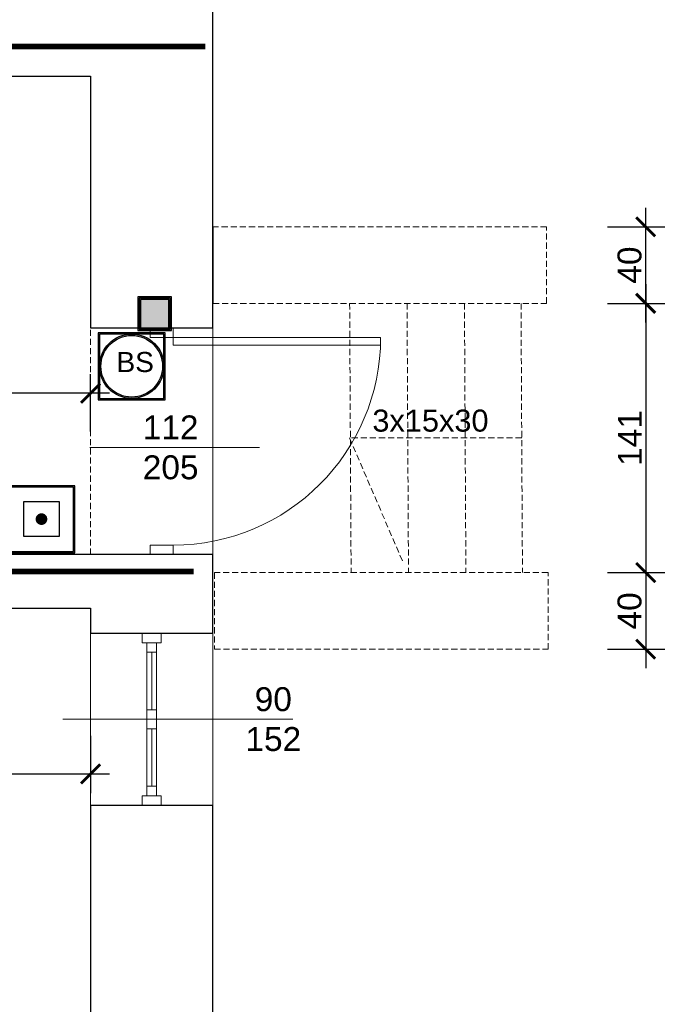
# Model space of a CAD drawing. Header units: millimetres. Extents: x 2709036 to 2756280, y 168165 to 192362.
# Tile 62 of 192: x 2716889 to 2717230, y 185889 to 186403. Entities that reach past the tile are written whole.
import ezdxf

# ---------------------------------------------------------------- set-up
doc = ezdxf.new("R2010")
doc.units = ezdxf.units.MM
doc.header["$MEASUREMENT"] = 0
doc.linetypes.add('ACAD_ISO03W100', pattern=[30, 12, -18])
doc.linetypes.add('HIDDEN2', pattern=[4.7625, 3.175, -1.5875])
for name, color, linetype, lineweight in [('2 - LINIA WIDOKOWA', 251, 'Continuous', 13), ('__MAZ_EKSP_PROJ', 3, 'Continuous', 0), ('__MAZ_OPIS_STOLARKA', 7, 'Continuous', 0), ('__MAZ_SCHODY', 7, 'Continuous', 0), ('__MAZ_STOLARKA DRZWIOWA ISTN', 7, 'Continuous', 9), ('__MAZ_STOLARKA OKIENNA', 7, 'Continuous', 9), ('__MAZ_WYMIARY', 7, 'Continuous', 9), ('__MAZ_ŚCIANY ISTNIEJĄCE', 7, 'Continuous', 30)]:
    doc.layers.add(name, color=color, linetype=linetype, lineweight=lineweight)
doc.layers.add('D+H Urządzenia', color=30, linetype='Continuous')
doc.styles.add('Arial', font='arial.ttf')
doc.styles.add('Dimensions', font='arial.ttf')
doc.styles.get("Standard").update_dxf_attribs({"font": 'arial.ttf'})
doc.styles.add('styl1', font='arial.ttf')
doc.dimstyles.new('100', dxfattribs={"dimtxt": 10, "dimasz": 10, "dimexe": 18, "dimexo": 15, "dimgap": 9, "dimtad": 1, "dimdec": 1, "dimrnd": 0.5, "dimdsep": 46, "dimtxsty": 'Dimensions', "dimblk": 'ARCHTICK', "dimcen": 9, "dimdle": 10, "dimadec": 1, "dimazin": 2, "dimtfac": 1, "dimtdec": 4, "dimtofl": 0, "dimtmove": 2, "dimatfit": 3, "dimfxl": 1, "dimtolj": 1, "dimtzin": 0, "dimarcsym": 0})

# ---------------------------------------------------------------- blocks, each defined once
blk = doc.blocks.new('_ArchTick')
at = {"color": 0, "linetype": 'ByBlock', "const_width": 0.15}
blk.add_lwpolyline([(-0.5, -0.5), (0.5, 0.5)], dxfattribs=at)
blk = doc.blocks.new('*D156')
at = {"layer": '__MAZ_WYMIARY', "color": 0, "lineweight": -2}
for p, q in [((2717342.01, 187064.55), (2717342.01, 185750.55)), ((2717322.01, 187054.55), (2717352.01, 187054.55)), ((2717322.01, 185760.55), (2717352.01, 185760.55))]:
    blk.add_line(p, q, dxfattribs=at)
at = {"layer": 'Defpoints', "color": 0, "lineweight": 30}
for p in [(2716989.68, 187054.55), (2716989.68, 185760.55), (2717342.01, 185760.55)]:
    blk.add_point(p, dxfattribs=at)
at = {"layer": '__MAZ_WYMIARY', "color": 0, "lineweight": -2, "xscale": 10, "yscale": 10, "zscale": 10}
for p, rotation in [((2717342.01, 187054.55), 90), ((2717342.01, 185760.55), 270)]:
    blk.add_blockref('_ArchTick', p, dxfattribs=dict(at, rotation=rotation))
at = {"layer": '__MAZ_WYMIARY', "color": 0, "lineweight": 5, "insert": (2717333.62, 186407.55), "char_height": 12.5, "attachment_point": 5, "rotation": 90, "style": 'Arial'}
blk.add_mtext('\\A1;1294', dxfattribs=at)
blk = doc.blocks.new('*D184')
at = {"layer": '__MAZ_WYMIARY', "color": 0, "lineweight": -2}
for p, q in [((2717263.32, 186426.55), (2717263.32, 186363.55)), ((2717243.32, 186416.55), (2717273.32, 186416.55)), ((2717243.32, 186373.55), (2717273.32, 186373.55))]:
    blk.add_line(p, q, dxfattribs=at)
at = {"layer": 'Defpoints', "color": 0, "lineweight": 30}
for p in [(2716925.68, 186416.55), (2716925.68, 186373.55), (2717263.32, 186373.55)]:
    blk.add_point(p, dxfattribs=at)
at = {"layer": '__MAZ_WYMIARY', "color": 0, "lineweight": -2, "xscale": 10, "yscale": 10, "zscale": 10}
for p, rotation in [((2717263.32, 186416.55), 90), ((2717263.32, 186373.55), 270)]:
    blk.add_blockref('_ArchTick', p, dxfattribs=dict(at, rotation=rotation))
at = {"layer": '__MAZ_WYMIARY', "color": 0, "lineweight": 5, "insert": (2717254.93, 186395.05), "char_height": 12.5, "attachment_point": 5, "rotation": 90, "style": 'Arial'}
blk.add_mtext('\\A1;43', dxfattribs=at)
blk = doc.blocks.new('*D185')
at = {"layer": '__MAZ_WYMIARY', "color": 0, "lineweight": -2}
for p, q in [((2717263.32, 186383.55), (2717263.32, 186113.55)), ((2717243.32, 186373.55), (2717273.32, 186373.55)), ((2717243.32, 186123.55), (2717273.32, 186123.55))]:
    blk.add_line(p, q, dxfattribs=at)
at = {"layer": 'Defpoints', "color": 0, "lineweight": 30}
for p in [(2716925.68, 186373.55), (2716898.17, 186123.55), (2717263.32, 186123.55)]:
    blk.add_point(p, dxfattribs=at)
at = {"layer": '__MAZ_WYMIARY', "color": 0, "lineweight": -2, "xscale": 10, "yscale": 10, "zscale": 10}
for p, rotation in [((2717263.32, 186373.55), 90), ((2717263.32, 186123.55), 270)]:
    blk.add_blockref('_ArchTick', p, dxfattribs=dict(at, rotation=rotation))
at = {"layer": '__MAZ_WYMIARY', "color": 0, "lineweight": 5, "insert": (2717254.94, 186248.55), "char_height": 12.5, "attachment_point": 5, "rotation": 90, "style": 'Arial'}
blk.add_mtext('\\A1;250', dxfattribs=at)
blk = doc.blocks.new('*D186')
at = {"layer": '__MAZ_WYMIARY', "color": 0, "lineweight": -2}
for p, q in [((2717263.32, 186133.55), (2717263.32, 186085.55)), ((2717243.32, 186123.55), (2717273.32, 186123.55)), ((2717243.32, 186095.55), (2717273.32, 186095.55))]:
    blk.add_line(p, q, dxfattribs=at)
at = {"layer": 'Defpoints', "color": 0, "lineweight": 30}
for p in [(2716898.17, 186123.55), (2716890.81, 186095.55), (2717263.32, 186095.55)]:
    blk.add_point(p, dxfattribs=at)
at = {"layer": '__MAZ_WYMIARY', "color": 0, "lineweight": -2, "xscale": 10, "yscale": 10, "zscale": 10}
for p, rotation in [((2717263.32, 186123.55), 90), ((2717263.32, 186095.55), 270)]:
    blk.add_blockref('_ArchTick', p, dxfattribs=dict(at, rotation=rotation))
at = {"layer": '__MAZ_WYMIARY', "color": 0, "lineweight": 5, "insert": (2717254.94, 186109.55), "char_height": 12.5, "attachment_point": 5, "rotation": 90, "style": 'Arial'}
blk.add_mtext('\\A1;28', dxfattribs=at)
blk = doc.blocks.new('*D187')
at = {"layer": '__MAZ_WYMIARY', "color": 0, "lineweight": -2}
for p, q in [((2717263.32, 186105.55), (2717263.32, 185807.55)), ((2717243.32, 186095.55), (2717273.32, 186095.55)), ((2717243.32, 185817.55), (2717273.32, 185817.55))]:
    blk.add_line(p, q, dxfattribs=at)
at = {"layer": 'Defpoints', "color": 0, "lineweight": 30}
for p in [(2716890.81, 186095.55), (2716925.68, 185817.55), (2717263.32, 185817.55)]:
    blk.add_point(p, dxfattribs=at)
at = {"layer": '__MAZ_WYMIARY', "color": 0, "lineweight": -2, "xscale": 10, "yscale": 10, "zscale": 10}
for p, rotation in [((2717263.32, 186095.55), 90), ((2717263.32, 185817.55), 270)]:
    blk.add_blockref('_ArchTick', p, dxfattribs=dict(at, rotation=rotation))
at = {"layer": '__MAZ_WYMIARY', "color": 0, "lineweight": 5, "insert": (2717254.94, 185956.55), "char_height": 12.5, "attachment_point": 5, "rotation": 90, "style": 'Arial'}
blk.add_mtext('\\A1;278', dxfattribs=at)
blk = doc.blocks.new('*D189')
at = {"layer": '__MAZ_WYMIARY', "color": 0, "lineweight": -2}
for p, q in [((2717215.87, 186264.83), (2717215.87, 186104.13)), ((2717195.87, 186254.83), (2717225.87, 186254.83)), ((2717195.87, 186114.13), (2717225.87, 186114.13))]:
    blk.add_line(p, q, dxfattribs=at)
at = {"layer": 'Defpoints', "color": 0, "lineweight": 30}
for p in [(2717164.07, 186254.83), (2717164.83, 186114.13), (2717215.87, 186114.13)]:
    blk.add_point(p, dxfattribs=at)
at = {"layer": '__MAZ_WYMIARY', "color": 0, "lineweight": -2, "xscale": 10, "yscale": 10, "zscale": 10}
for p, rotation in [((2717215.87, 186254.83), 90), ((2717215.87, 186114.13), 270)]:
    blk.add_blockref('_ArchTick', p, dxfattribs=dict(at, rotation=rotation))
at = {"layer": '__MAZ_WYMIARY', "color": 0, "lineweight": 5, "insert": (2717207.6, 186184.48), "char_height": 12.5, "attachment_point": 5, "rotation": 90, "style": 'Arial'}
blk.add_mtext('\\A1;141', dxfattribs=at)
blk = doc.blocks.new('*D230')
at = {"layer": '__MAZ_WYMIARY', "color": 0, "lineweight": -2}
for p, q in [((2717215.87, 186244.83), (2717215.87, 186304.83)), ((2717195.87, 186294.83), (2717225.87, 186294.83)), ((2717195.87, 186254.83), (2717225.87, 186254.83))]:
    blk.add_line(p, q, dxfattribs=at)
at = {"layer": 'Defpoints', "color": 0, "lineweight": 30}
for p in [(2717164.07, 186294.83), (2717215.87, 186294.83), (2717164.07, 186254.83)]:
    blk.add_point(p, dxfattribs=at)
at = {"layer": '__MAZ_WYMIARY', "color": 0, "lineweight": -2, "xscale": 10, "yscale": 10, "zscale": 10}
for p, rotation in [((2717215.87, 186294.83), 90), ((2717215.87, 186254.83), 270)]:
    blk.add_blockref('_ArchTick', p, dxfattribs=dict(at, rotation=rotation))
at = {"layer": '__MAZ_WYMIARY', "color": 0, "lineweight": 5, "insert": (2717207.49, 186274.83), "char_height": 12.5, "attachment_point": 5, "rotation": 90, "style": 'Arial'}
blk.add_mtext('\\A1;40', dxfattribs=at)
blk = doc.blocks.new('*D231')
at = {"layer": '__MAZ_WYMIARY', "color": 0, "lineweight": -2}
for p, q in [((2717215.87, 186124.13), (2717215.87, 186064.13)), ((2717195.87, 186114.13), (2717225.87, 186114.13)), ((2717195.87, 186074.13), (2717225.87, 186074.13))]:
    blk.add_line(p, q, dxfattribs=at)
at = {"layer": 'Defpoints', "color": 0, "lineweight": 30}
for p in [(2717164.83, 186114.13), (2717164.83, 186074.13), (2717215.87, 186074.13)]:
    blk.add_point(p, dxfattribs=at)
at = {"layer": '__MAZ_WYMIARY', "color": 0, "lineweight": -2, "xscale": 10, "yscale": 10, "zscale": 10}
for p, rotation in [((2717215.87, 186114.13), 90), ((2717215.87, 186074.13), 270)]:
    blk.add_blockref('_ArchTick', p, dxfattribs=dict(at, rotation=rotation))
at = {"layer": '__MAZ_WYMIARY', "color": 0, "lineweight": 5, "insert": (2717207.49, 186094.13), "char_height": 12.5, "attachment_point": 5, "rotation": 90, "style": 'Arial'}
blk.add_mtext('\\A1;40', dxfattribs=at)
blk = doc.blocks.new('*D232')
at = {"layer": '__MAZ_WYMIARY', "color": 0, "lineweight": -2}
for p, q in [((2717301.14, 185750.55), (2717301.14, 186002.5)), ((2717281.14, 185992.5), (2717311.14, 185992.5)), ((2717281.14, 185760.55), (2717311.14, 185760.55))]:
    blk.add_line(p, q, dxfattribs=at)
at = {"layer": 'Defpoints', "color": 0, "lineweight": 30}
for p in [(2716989.68, 185992.5), (2717301.14, 185992.5), (2716989.68, 185760.55)]:
    blk.add_point(p, dxfattribs=at)
at = {"layer": '__MAZ_WYMIARY', "color": 0, "lineweight": -2, "xscale": 10, "yscale": 10, "zscale": 10}
for p, rotation in [((2717301.14, 185992.5), 90), ((2717301.14, 185760.55), 270)]:
    blk.add_blockref('_ArchTick', p, dxfattribs=dict(at, rotation=rotation))
at = {"layer": '__MAZ_WYMIARY', "color": 0, "lineweight": 5, "insert": (2717292.75, 185876.52), "char_height": 12.5, "attachment_point": 5, "rotation": 90, "style": 'Arial'}
blk.add_mtext('\\A1;232', dxfattribs=at)
blk = doc.blocks.new('*D233')
at = {"layer": '__MAZ_WYMIARY', "color": 0, "lineweight": -2}
for p, q in [((2717301.14, 185982.5), (2717301.14, 186092.5)), ((2717281.14, 186082.5), (2717311.14, 186082.5)), ((2717281.14, 185992.5), (2717311.14, 185992.5))]:
    blk.add_line(p, q, dxfattribs=at)
at = {"layer": 'Defpoints', "color": 0, "lineweight": 30}
for p in [(2716989.68, 186082.5), (2717301.14, 186082.5), (2716989.75, 185992.5)]:
    blk.add_point(p, dxfattribs=at)
at = {"layer": '__MAZ_WYMIARY', "color": 0, "lineweight": -2, "xscale": 10, "yscale": 10, "zscale": 10}
for p, rotation in [((2717301.14, 186082.5), 90), ((2717301.14, 185992.5), 270)]:
    blk.add_blockref('_ArchTick', p, dxfattribs=dict(at, rotation=rotation))
at = {"layer": '__MAZ_WYMIARY', "color": 0, "lineweight": 5, "insert": (2717292.76, 186037.5), "char_height": 12.5, "attachment_point": 5, "rotation": 90, "style": 'Arial'}
blk.add_mtext('\\A1;90', dxfattribs=at)
blk = doc.blocks.new('*D234')
at = {"layer": '__MAZ_WYMIARY', "color": 0, "lineweight": -2}
for p, q in [((2717301.14, 186072.5), (2717301.14, 186133.55)), ((2717281.14, 186123.55), (2717311.14, 186123.55)), ((2717281.14, 186082.5), (2717311.14, 186082.5))]:
    blk.add_line(p, q, dxfattribs=at)
at = {"layer": 'Defpoints', "color": 0, "lineweight": 30}
for p in [(2716989.68, 186123.55), (2717301.14, 186123.55), (2716989.68, 186082.5)]:
    blk.add_point(p, dxfattribs=at)
at = {"layer": '__MAZ_WYMIARY', "color": 0, "lineweight": -2, "xscale": 10, "yscale": 10, "zscale": 10}
for p, rotation in [((2717301.14, 186123.55), 90), ((2717301.14, 186082.5), 270)]:
    blk.add_blockref('_ArchTick', p, dxfattribs=dict(at, rotation=rotation))
at = {"layer": '__MAZ_WYMIARY', "color": 0, "lineweight": 5, "insert": (2717292.86, 186103.02), "char_height": 12.5, "attachment_point": 5, "rotation": 90, "style": 'Arial'}
blk.add_mtext('\\A1;41', dxfattribs=at)
blk = doc.blocks.new('*D235')
at = {"layer": '__MAZ_WYMIARY', "color": 0, "lineweight": -2}
for p, q in [((2717301.14, 186113.55), (2717301.14, 186252.02)), ((2717281.14, 186242.02), (2717311.14, 186242.02)), ((2717281.14, 186123.55), (2717311.14, 186123.55))]:
    blk.add_line(p, q, dxfattribs=at)
at = {"layer": 'Defpoints', "color": 0, "lineweight": 30}
for p in [(2716989.68, 186242.02), (2717301.14, 186242.02), (2716989.68, 186123.55)]:
    blk.add_point(p, dxfattribs=at)
at = {"layer": '__MAZ_WYMIARY', "color": 0, "lineweight": -2, "xscale": 10, "yscale": 10, "zscale": 10}
for p, rotation in [((2717301.14, 186242.02), 90), ((2717301.14, 186123.55), 270)]:
    blk.add_blockref('_ArchTick', p, dxfattribs=dict(at, rotation=rotation))
at = {"layer": '__MAZ_WYMIARY', "color": 0, "lineweight": 5, "insert": (2717292.76, 186182.79), "char_height": 12.5, "attachment_point": 5, "rotation": 90, "style": 'Arial'}
blk.add_mtext('\\A1;119', dxfattribs=at)
blk = doc.blocks.new('*D236')
at = {"layer": '__MAZ_WYMIARY', "color": 0, "lineweight": -2}
for p, q in [((2717301.14, 186232.02), (2717301.14, 186478.2)), ((2717281.14, 186468.2), (2717311.14, 186468.2)), ((2717281.14, 186242.02), (2717311.14, 186242.02))]:
    blk.add_line(p, q, dxfattribs=at)
at = {"layer": 'Defpoints', "color": 0, "lineweight": 30}
for p in [(2716989.68, 186468.2), (2717301.14, 186468.2), (2716989.75, 186242.02)]:
    blk.add_point(p, dxfattribs=at)
at = {"layer": '__MAZ_WYMIARY', "color": 0, "lineweight": -2, "xscale": 10, "yscale": 10, "zscale": 10}
for p, rotation in [((2717301.14, 186468.2), 90), ((2717301.14, 186242.02), 270)]:
    blk.add_blockref('_ArchTick', p, dxfattribs=dict(at, rotation=rotation))
at = {"layer": '__MAZ_WYMIARY', "color": 0, "lineweight": 5, "insert": (2717292.76, 186355.11), "char_height": 12.5, "attachment_point": 5, "rotation": 90, "style": 'Arial'}
blk.add_mtext('\\A1;226', dxfattribs=at)
blk = doc.blocks.new('*D243')
at = {"layer": '__MAZ_WYMIARY', "color": 0, "lineweight": -2}
for p, q in [((2716792.18, 186187.86), (2716792.18, 186217.86)), ((2716925.68, 186187.86), (2716925.68, 186217.86)), ((2716935.68, 186207.86), (2716782.18, 186207.86))]:
    blk.add_line(p, q, dxfattribs=at)
at = {"layer": 'Defpoints', "color": 0, "lineweight": 30}
for p in [(2716792.18, 186207.86), (2716792.18, 186123.55), (2716925.68, 186123.55)]:
    blk.add_point(p, dxfattribs=at)
at = {"layer": '__MAZ_WYMIARY', "color": 0, "lineweight": -2, "xscale": 10, "yscale": 10, "zscale": 10, "rotation": 180}
blk.add_blockref('_ArchTick', (2716792.18, 186207.86), dxfattribs=at)
at = {"layer": '__MAZ_WYMIARY', "color": 0, "lineweight": -2, "xscale": 10, "yscale": 10, "zscale": 10}
blk.add_blockref('_ArchTick', (2716925.68, 186207.86), dxfattribs=at)
at = {"layer": '__MAZ_WYMIARY', "color": 0, "lineweight": 5, "insert": (2716858.93, 186216.24), "char_height": 12.5, "attachment_point": 5, "style": 'Arial'}
blk.add_mtext('\\A1;134', dxfattribs=at)
blk = doc.blocks.new('*D682')
at = {"layer": '__MAZ_WYMIARY', "color": 0, "lineweight": -2}
for p, q in [((2716727.25, 186028.93), (2716727.25, 185998.93)), ((2716925.68, 186028.93), (2716925.68, 185998.93)), ((2716717.25, 186008.93), (2716935.68, 186008.93))]:
    blk.add_line(p, q, dxfattribs=at)
at = {"layer": 'Defpoints', "color": 0, "lineweight": 30}
for p in [(2716727.25, 186095.53), (2716925.68, 186095.53), (2716925.68, 186008.93)]:
    blk.add_point(p, dxfattribs=at)
at = {"layer": '__MAZ_WYMIARY', "color": 0, "lineweight": -2, "xscale": 10, "yscale": 10, "zscale": 10, "rotation": 180}
blk.add_blockref('_ArchTick', (2716727.25, 186008.93), dxfattribs=at)
at = {"layer": '__MAZ_WYMIARY', "color": 0, "lineweight": -2, "xscale": 10, "yscale": 10, "zscale": 10}
blk.add_blockref('_ArchTick', (2716925.68, 186008.93), dxfattribs=at)
at = {"layer": '__MAZ_WYMIARY', "color": 0, "lineweight": 5, "insert": (2716826.47, 186017.31), "char_height": 12.5, "attachment_point": 5, "style": 'Arial'}
blk.add_mtext('\\A1;199', dxfattribs=at)
blk = doc.blocks.new('_dds')
at = {"layer": 'D+H Urządzenia'}
h = blk.add_hatch(color=256, dxfattribs=at)
h.dxf.hatch_style = 1
h.paths.add_polyline_path([(25.49, 22.17), (12.99, 22.17), (0.49, 22.17), (-12.01, 22.17), (-24.51, 22.17), (-24.51, 9.67), (-24.51, -2.83), (-24.51, -15.33), (-24.51, -27.83), (-12.01, -27.83), (0.49, -27.83), (12.99, -27.83), (25.49, -27.83), (25.49, -15.33), (25.49, -2.83), (25.49, 9.67)])
h.paths.add_polyline_path([(-23.51, 21.17), (-12.01, 21.17), (0.49, 21.17), (12.99, 21.17), (24.49, 21.17), (24.49, 9.67), (24.49, -2.83), (24.49, -15.33), (24.49, -26.83), (12.99, -26.83), (0.49, -26.83), (-12.01, -26.83), (-23.51, -26.83), (-23.51, -15.33), (-23.51, -2.83), (-23.51, 9.67)], flags=16)
h = blk.add_hatch(color=256, dxfattribs=at)
h.dxf.hatch_style = 1
h.paths.add_polyline_path([(-23.51, -2.83, 1), (24.49, -2.83, 1)])
h.paths.add_polyline_path([(23.49, -2.83, -1), (-22.51, -2.83, -1)], flags=16)
for points in [[(-12.01, 22.17), (-24.51, 22.17), (-24.51, 9.67), (-24.51, -2.83), (-24.51, -15.33), (-24.51, -27.83), (-12.01, -27.83), (0.49, -27.83), (12.99, -27.83), (25.49, -27.83), (25.49, -15.33), (25.49, -2.83), (25.49, 9.67), (25.49, 22.17), (12.99, 22.17), (0.49, 22.17), (-12.01, 22.17)], [(-12.01, 21.17), (-23.51, 21.17), (-23.51, 9.67), (-23.51, -2.83), (-23.51, -15.33), (-23.51, -26.83), (-12.01, -26.83), (0.49, -26.83), (12.99, -26.83), (24.49, -26.83), (24.49, -15.33), (24.49, -2.83), (24.49, 9.67), (24.49, 21.17), (12.99, 21.17), (0.49, 21.17)]]:
    blk.add_lwpolyline(points, close=True, dxfattribs=at)
for radius in [24, 23]:
    blk.add_circle((0.49, -2.83), radius, dxfattribs=at)
at = {"layer": 'D+H Urządzenia', "insert": (-10.91, 7.85), "char_height": 10, "attachment_point": 1}
blk.add_mtext_dynamic_manual_height_columns('{\\H1.5x;BS }', width=46.0643, gutter_width=12.5, heights=[0], dxfattribs=at)
blk = doc.blocks.new('_pip')
at = {"layer": 'D+H Urządzenia'}
h = blk.add_hatch(color=1, dxfattribs=at)
h.dxf.hatch_style = 1
h.paths.add_polyline_path([(12.45, 11.21), (-8.55, 11.21), (-8.55, -9.79), (12.45, -9.79)], flags=0)
h.paths.add_polyline_path([(14.45, 13.21), (-10.55, 13.21), (-10.55, -11.79), (14.45, -11.79)])
h.paths.add_polyline_path([(13.45, -10.79), (-9.55, -10.79), (-9.55, 12.21), (13.45, 12.21)], flags=16)
h.paths.add_polyline_path([(12.45, -9.79), (-8.55, -9.79), (-8.55, 11.21), (12.45, 11.21)], flags=0)
h = blk.add_hatch(color=1, dxfattribs=at)
h.dxf.hatch_style = 1
h.paths.add_polyline_path([(12.45, 11.21), (-8.55, 11.21), (-8.55, -9.79), (12.45, -9.79)])
at = {"layer": 'D+H Urządzenia', "color": 1}
for points in [[(-10.55, -11.79), (14.45, -11.79), (14.45, 13.21), (-10.55, 13.21)], [(-9.55, -10.79), (13.45, -10.79), (13.45, 12.21), (-9.55, 12.21)], [(-8.55, -9.79), (12.45, -9.79), (12.45, 11.21), (-8.55, 11.21)]]:
    blk.add_lwpolyline(points, close=True, dxfattribs=at)
blk = doc.blocks.new('_rt45')
at = {"layer": 'D+H Urządzenia'}
h = blk.add_hatch(color=256, dxfattribs=at)
h.dxf.hatch_style = 1
h.paths.add_polyline_path([(25.34, 24.93), (12.84, 24.93), (0.34, 24.93), (-12.16, 24.93), (-24.66, 24.93), (-24.66, 12.43), (-24.66, -0.07), (-24.66, -12.57), (-24.66, -25.07), (-12.16, -25.07), (0.34, -25.07), (12.84, -25.07), (25.34, -25.07), (25.34, -12.57), (25.34, -0.07), (25.34, 12.43)])
h.paths.add_polyline_path([(-23.66, 23.93), (-12.16, 23.93), (0.34, 23.93), (12.84, 23.93), (24.34, 23.93), (24.34, 12.43), (24.34, -0.07), (24.34, -12.57), (24.34, -24.07), (12.84, -24.07), (0.34, -24.07), (-12.16, -24.07), (-23.66, -24.07), (-23.66, -12.57), (-23.66, -0.07), (-23.66, 12.43)], flags=16)
h.paths.add_polyline_path([(-12.7, 13.08), (13.49, 13.08), (13.49, -13.11), (-12.7, -13.11)], flags=0)
h.paths.add_polyline_path([(2.58, -0.02, -1), (-1.79, -0.02, -1)], flags=0)
for points in [[(-24.66, 24.93), (-24.66, 12.43), (-24.66, -0.07), (-24.66, -12.57), (-24.66, -25.07), (-12.16, -25.07), (0.34, -25.07), (12.84, -25.07), (25.34, -25.07), (25.34, -12.57), (25.34, -0.07), (25.34, 12.43), (25.34, 24.93), (12.84, 24.93), (0.34, 24.93), (-12.16, 24.93)], [(-23.66, 23.93), (-23.66, 12.43), (-23.66, -0.07), (-23.66, -12.57), (-23.66, -24.07), (-12.16, -24.07), (0.34, -24.07), (12.84, -24.07), (24.34, -24.07), (24.34, -12.57), (24.34, -0.07), (24.34, 12.43), (24.34, 23.93), (12.84, 23.93), (0.34, 23.93), (-12.16, 23.93)], [(-12.7, 13.08), (13.49, 13.08), (13.49, -13.11), (-12.7, -13.11)]]:
    blk.add_lwpolyline(points, close=True, dxfattribs=at)
at = {"layer": 'D+H Urządzenia', "const_width": 4.36}
blk.add_lwpolyline([(-1.79, -0.02, 1), (2.58, -0.02, 1)], format="xyb", close=True, dxfattribs=at)

msp = doc.modelspace()

# ---------------------------------------------------------------- linework, layer by layer
at = {"layer": '2 - LINIA WIDOKOWA', "color": 252, "linetype": 'Continuous', "ltscale": 5}
msp.add_line((2716989.68, 186242.02), (2716989.68, 186123.55), dxfattribs=at)
at = {"layer": '__MAZ_EKSP_PROJ', "linetype": 'ACAD_ISO03W100', "const_width": 3}
msp.add_lwpolyline([(2716979.53, 186114.78), (2716184.39, 186114.78), (2716184.39, 186389.11), (2716985.7, 186389.11)], dxfattribs=at)
at = {"layer": '__MAZ_OPIS_STOLARKA', "color": 252}
for points in [[(2716925.26, 186179.5), (2717013.98, 186179.5)], [(2716911.3, 186037.5), (2717031.51, 186037.5)]]:
    msp.add_lwpolyline(points, dxfattribs=at)
at = {"layer": '__MAZ_SCHODY', "color": 252, "linetype": 'HIDDEN2', "lineweight": 5}
for p, q in [((2717164.07, 186294.83), (2716989.68, 186294.83)), ((2717164.07, 186254.83), (2717164.07, 186294.83)), ((2716989.68, 186254.83), (2717164.07, 186254.83)), ((2717061.14, 186254.83), (2717061.9, 186114.13)), ((2717091.14, 186254.83), (2717091.9, 186114.13)), ((2717121.14, 186254.83), (2717121.9, 186114.13)), ((2717150.71, 186254.83), (2717151.47, 186114.13)), ((2716990.45, 186114.13), (2716990.45, 186074.13)), ((2717164.83, 186114.13), (2716990.45, 186114.13)), ((2717164.83, 186074.13), (2717164.83, 186114.13)), ((2716925.68, 186082.5), (2716925.68, 185992.5)), ((2716989.68, 185992.5), (2716989.68, 186082.5)), ((2716990.45, 186074.13), (2717164.83, 186074.13))]:
    msp.add_line(p, q, dxfattribs=at)
msp.add_lwpolyline([(2716925.68, 186242.02), (2716989.68, 186242.02), (2716989.68, 186123.55), (2716925.68, 186123.55)], close=True, dxfattribs=at)
msp.add_lwpolyline([(2717151.09, 186184.48), (2717061.09, 186184.48), (2717089.16, 186119.19)], dxfattribs=at)
at = {"layer": '__MAZ_STOLARKA DRZWIOWA ISTN', "color": 252, "linetype": 'Continuous'}
for points in [[(2716956.83, 186237.02), (2716956.83, 186242.02), (2716968.83, 186242.02), (2716968.83, 186237.02)], [(2716968.83, 186237.02), (2716968.83, 186233.02), (2717077.33, 186233.02), (2717077.33, 186237.02)], [(2716956.83, 186128.52), (2716956.83, 186123.52), (2716968.83, 186123.52), (2716968.83, 186128.52)]]:
    msp.add_lwpolyline(points, close=True, dxfattribs=at)
msp.add_arc((2716968.83, 186237.02), 108.5, 270, 0, dxfattribs=at)
at = {"layer": '__MAZ_STOLARKA OKIENNA', "color": 252, "linetype": 'Continuous'}
for p, q in [((2716925.68, 186082.5), (2716925.68, 185992.5)), ((2716989.68, 186082.5), (2716989.68, 185992.5)), ((2716955.18, 186072.5), (2716960.18, 186072.5)), ((2716957.68, 186072.5), (2716957.68, 186042.5)), ((2716955.18, 186042.5), (2716960.18, 186042.5)), ((2716955.18, 186032.5), (2716960.18, 186032.5)), ((2716957.68, 186002.5), (2716957.68, 186032.5)), ((2716955.18, 186002.5), (2716960.18, 186002.5))]:
    msp.add_line(p, q, dxfattribs=at)
for points in [[(2716962.68, 186077.5), (2716962.68, 186082.5), (2716952.68, 186082.5), (2716952.68, 186077.5)], [(2716955.18, 186077.5), (2716960.18, 186077.5), (2716960.18, 186037.5), (2716955.18, 186037.5)], [(2716955.18, 185997.5), (2716960.18, 185997.5), (2716960.18, 186037.5), (2716955.18, 186037.5)], [(2716962.68, 185997.5), (2716962.68, 185992.5), (2716952.68, 185992.5), (2716952.68, 185997.5)]]:
    msp.add_lwpolyline(points, close=True, dxfattribs=at)
at = {"layer": '__MAZ_ŚCIANY ISTNIEJĄCE', "color": 252, "ltscale": 15}
for p, q in [((2716989.68, 186242.02), (2716989.68, 186468.2)), ((2716792.18, 186373.55), (2716925.68, 186373.55)), ((2716925.68, 186373.55), (2716925.68, 186242.02)), ((2716989.68, 186294.83), (2716989.68, 186254.83)), ((2716925.68, 186242.02), (2716989.68, 186242.02)), ((2716989.68, 186123.55), (2716792.18, 186123.55)), ((2716989.68, 186082.5), (2716989.68, 186123.55)), ((2716727.23, 186095.53), (2716925.68, 186095.55)), ((2716925.68, 186095.55), (2716925.68, 186082.5)), ((2716925.68, 186082.5), (2716989.68, 186082.5)), ((2716989.68, 185992.5), (2716925.68, 185992.5)), ((2716925.68, 185992.5), (2716925.68, 185817.55)), ((2716989.68, 185760.55), (2716989.68, 185992.5))]:
    msp.add_line(p, q, dxfattribs=at)

# ---------------------------------------------------------------- block references
at = {"xscale": 0.7000000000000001, "yscale": 0.7000000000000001, "zscale": 0.7000000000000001}
for name, p in [('_dds', (2716946.9, 186223.94)), ('_rt45', (2716899.78, 186142.1))]:
    msp.add_blockref(name, p, dxfattribs=at)
at = {"layer": 'D+H Urządzenia', "xscale": 0.7000000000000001, "yscale": 0.7000000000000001, "zscale": 0.7000000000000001}
msp.add_blockref('_pip', (2716957.85, 186248.96), dxfattribs=at)

# ---------------------------------------------------------------- texts
at = {"layer": '__MAZ_OPIS_STOLARKA', "color": 252, "char_height": 12.5, "width": 38.3096, "attachment_point": 5, "style": 'styl1'}
for s, insert in [('112\\P\\pxqc;205', (2716967.57, 186179.5)), ('90\\P152', (2717021.24, 186037.5))]:
    msp.add_mtext(s, dxfattribs=dict(at, insert=insert))
at = {"layer": '__MAZ_SCHODY', "color": 252, "linetype": 'HIDDEN2', "lineweight": 5, "style": 'styl1'}
msp.add_text('3x15x30', height=11.5, dxfattribs=at).set_placement((2717073.01, 186187.81))

# ---------------------------------------------------------------- dimensions: what is measured, and where the dimension line sits
at = {"layer": '__MAZ_WYMIARY', "color": 252, "lineweight": 5}
for base, p1, p2, picture, middle in [((2717342.01, 185760.55), (2716989.68, 187054.55), (2716989.68, 185760.55), '*D156', (2717333.62, 186407.55)), ((2717301.14, 186468.2), (2716989.75, 186242.02), (2716989.68, 186468.2), '*D236', (2717292.76, 186355.11)), ((2717263.32, 186373.55), (2716925.68, 186416.55), (2716925.68, 186373.55), '*D184', (2717254.93, 186395.05)), ((2717263.32, 186123.55), (2716925.68, 186373.55), (2716898.17, 186123.55), '*D185', (2717254.94, 186248.55)), ((2717215.87, 186294.83), (2717164.07, 186254.83), (2717164.07, 186294.83), '*D230', (2717207.49, 186274.83)), ((2717215.87, 186114.13), (2717164.07, 186254.83), (2717164.83, 186114.13), '*D189', (2717207.6, 186184.48)), ((2717301.14, 186242.02), (2716989.68, 186123.55), (2716989.68, 186242.02), '*D235', (2717292.76, 186182.79)), ((2717263.32, 186095.55), (2716898.17, 186123.55), (2716890.81, 186095.55), '*D186', (2717254.94, 186109.55)), ((2717301.14, 186123.55), (2716989.68, 186082.5), (2716989.68, 186123.55), '*D234', (2717292.86, 186103.02)), ((2717215.87, 186074.13), (2717164.83, 186114.13), (2717164.83, 186074.13), '*D231', (2717207.49, 186094.13)), ((2717263.32, 185817.55), (2716890.81, 186095.55), (2716925.68, 185817.55), '*D187', (2717254.94, 185956.55)), ((2717301.14, 186082.5), (2716989.75, 185992.5), (2716989.68, 186082.5), '*D233', (2717292.76, 186037.5)), ((2717301.14, 185992.5), (2716989.68, 185760.55), (2716989.68, 185992.5), '*D232', (2717292.75, 185876.52))]:
    dim = msp.add_linear_dim(base=base, p1=p1, p2=p2, angle=90, dimstyle='100', override={"dimtxt": 12.5, "dimexe": 10, "dimgap": 2, "dimdec": 0, "dimtxsty": 'Arial', "dimtmove": 1, "dimfxl": 20, "dimfxlon": 1}, dxfattribs=at)
    dim.commit()
    dim.dimension.update_dxf_attribs({"geometry": picture, "text_midpoint": middle})
for base, p1, p2, picture, middle in [((2716792.18401179, 186207.85563798), (2716925.68401179, 186123.54834009), (2716792.18401179, 186123.54834009), '*D243', (2716858.93401179, 186216.24206363)), ((2716925.68, 186008.93), (2716727.25, 186095.53), (2716925.68, 186095.53), '*D682', (2716826.47, 186017.31))]:
    dim = msp.add_linear_dim(base=base, p1=p1, p2=p2, dimstyle='100', override={"dimtxt": 12.5, "dimexe": 10, "dimgap": 2, "dimdec": 0, "dimtxsty": 'Arial', "dimtmove": 1, "dimfxl": 20, "dimfxlon": 1}, dxfattribs=at)
    dim.commit()
    dim.dimension.update_dxf_attribs({"geometry": picture, "text_midpoint": middle})

doc.saveas('drawing.dxf')
